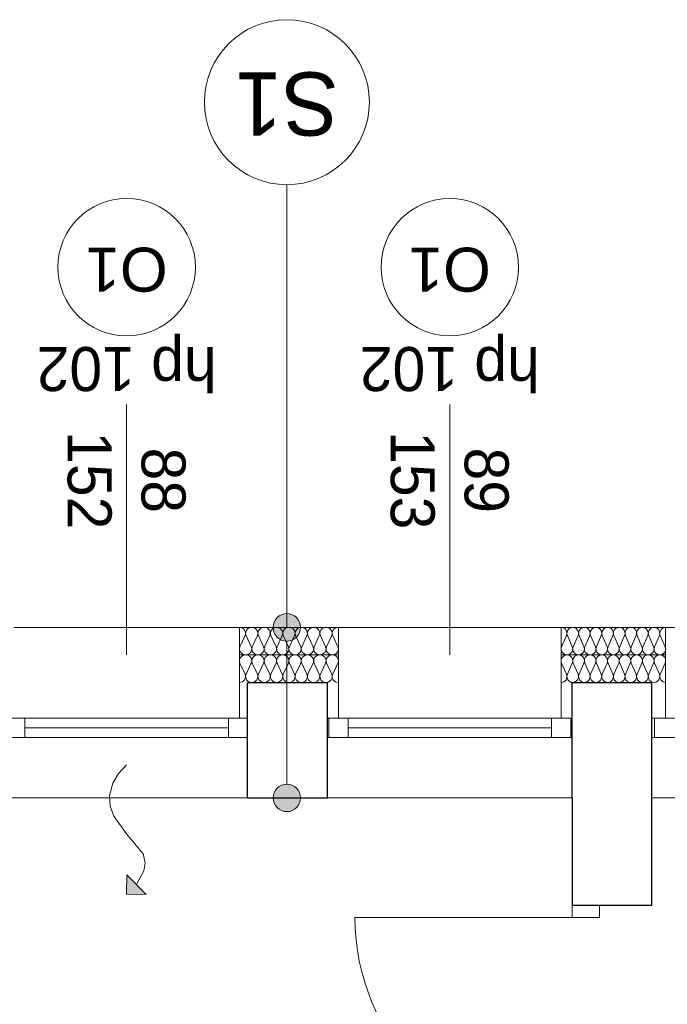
# Model space of a CAD drawing. Extents: x -440864 to -355682, y 13652 to 155872.
# Tile 117 of 179: x -379511 to -377156, y 35922 to 39502. Entities that reach past the tile are written whole.
import ezdxf

# ---------------------------------------------------------------- set-up
doc = ezdxf.new("R2010")
doc.units = 0
doc.header["$MEASUREMENT"] = 0
for name, color, linetype in [('#podkład', 252, 'Continuous'), ('A-Okna', 252, 'Continuous'), ('Arch ocieplenie', 252, 'Continuous'), ('Arch opisy', 252, 'Continuous'), ('Inwent Izolacje', 252, 'Continuous')]:
    doc.layers.add(name, color=color, linetype=linetype)
for name, color, linetype, lineweight in [('A-Okna_Nr_Pióra__9', 252, 'Continuous', 13), ('Arch ocieplenie_Nr_Pióra__9', 252, 'Continuous', 13), ('Arch opisy okien_Nr_Pióra__9', 252, 'Continuous', 13), ('Arch opisy_Nr_Pióra__1', 252, 'Continuous', 25), ('Arch opisy_Nr_Pióra__21', 252, 'Continuous', 9), ('Arch opisy_Nr_Pióra__9', 252, 'Continuous', 13), ('Arch wykończenie_Nr_Pióra__3', 252, 'Continuous', 18), ('Inwent Izolacje_Nr_Pióra__2', 252, 'Continuous', 13), ('INWENT. DRZWI_Nr_Pióra__5', 252, 'Continuous', 13), ('INWENT. OKNA_Nr_Pióra__21', 252, 'Continuous', 9), ('INWENT. OKNA_Nr_Pióra__5', 252, 'Continuous', 13), ('INWENT.ŚCIANY_Nr_Pióra__1', 252, 'Continuous', 25), ('INWENT.ŚCIANY_Nr_Pióra__2', 252, 'Continuous', 13), ('INWENT.ŚCIANY_Nr_Pióra__21', 252, 'Continuous', 9)]:
    doc.layers.add(name, color=color, linetype=linetype, lineweight=lineweight)
doc.styles.add('GENERATED_STYLE_10', font='arial.ttf')
doc.styles.add('GENERATED_STYLE_5', font='txt')

# ---------------------------------------------------------------- blocks, each defined once
blk = doc.blocks.new('Izolacja cieplna 14_22', base_point=(-427824.9, 37292.6))
at = {"layer": 'Arch ocieplenie_Nr_Pióra__9', "linetype": 'Continuous'}
for p, q in [((-428164.3, 37262.8), (-428183.1, 37222.4)), ((-428141.8, 37222.4), (-428160.6, 37262.8)), ((-428119.3, 37262.8), (-428138.1, 37222.4)), ((-428096.8, 37222.4), (-428115.6, 37262.8)), ((-428074.3, 37262.8), (-428093.1, 37222.4)), ((-428051.8, 37222.4), (-428070.6, 37262.8)), ((-428029.3, 37262.8), (-428048.1, 37222.4)), ((-428006.8, 37222.4), (-428025.6, 37262.8)), ((-427984.3, 37262.8), (-428003.1, 37222.4)), ((-427961.8, 37222.4), (-427980.6, 37262.8)), ((-427939.3, 37262.8), (-427958.1, 37222.4)), ((-427916.8, 37222.4), (-427935.6, 37262.8)), ((-427894.3, 37262.8), (-427913.1, 37222.4)), ((-427871.8, 37222.4), (-427890.6, 37262.8)), ((-427849.3, 37262.8), (-427868.1, 37222.4)), ((-427826.8, 37222.4), (-427845.6, 37262.8))]:
    blk.add_line(p, q, dxfattribs=at)
for centre, start_param, end_param in [((-428184.9, 37271.3), 2.7288, 4.712389), ((-428139.9, 37271.3), 2.7288, 6.695979), ((-428094.9, 37271.3), 2.7288, 6.695979), ((-428049.9, 37271.3), 2.7288, 6.695979), ((-428004.9, 37271.3), 2.7288, 6.695979), ((-427959.9, 37271.3), 2.7288, 6.695979), ((-427914.9, 37271.3), 2.7288, 6.695979), ((-427869.9, 37271.3), 2.7288, 6.695979), ((-427824.9, 37271.3), 4.712389, 6.695979), ((-428162.4, 37213.9), 5.870392, 9.837571), ((-428117.4, 37213.9), 5.870392, 9.837571), ((-428072.4, 37213.9), 5.870392, 9.837571), ((-428027.4, 37213.9), 5.870392, 9.837571), ((-427982.4, 37213.9), 5.870392, 9.837571), ((-427937.4, 37213.9), 5.870392, 9.837571), ((-427892.4, 37213.9), 5.870392, 9.837571), ((-427847.4, 37213.9), 5.870392, 9.837571)]:
    blk.add_ellipse(centre, major_axis=(-22.5, 0), ratio=0.945236, start_param=start_param, end_param=end_param, dxfattribs=at)
blk = doc.blocks.new('Izolacja cieplna 14_23', base_point=(-426634.9, 37292.6))
at = {"layer": 'Arch ocieplenie_Nr_Pióra__9', "linetype": 'Continuous'}
for p, q in [((-426995.6, 37262.8), (-427013.2, 37222.4)), ((-426974.5, 37222.4), (-426992.1, 37262.8)), ((-426953.4, 37262.8), (-426971, 37222.4)), ((-426932.3, 37222.4), (-426949.8, 37262.8)), ((-426911.2, 37262.8), (-426928.7, 37222.4)), ((-426890.1, 37222.4), (-426907.6, 37262.8)), ((-426868.9, 37262.8), (-426886.5, 37222.4)), ((-426847.8, 37222.4), (-426865.4, 37262.8)), ((-426826.7, 37262.8), (-426844.3, 37222.4)), ((-426805.6, 37222.4), (-426823.2, 37262.8)), ((-426784.5, 37262.8), (-426802.1, 37222.4)), ((-426763.4, 37222.4), (-426781, 37262.8)), ((-426742.3, 37262.8), (-426759.8, 37222.4)), ((-426721.2, 37222.4), (-426738.7, 37262.8)), ((-426700.1, 37262.8), (-426717.6, 37222.4)), ((-426678.9, 37222.4), (-426696.5, 37262.8)), ((-426657.8, 37262.8), (-426675.4, 37222.4)), ((-426636.7, 37222.4), (-426654.3, 37262.8))]:
    blk.add_line(p, q, dxfattribs=at)
for centre, start_param, end_param in [((-427014.9, 37271.3), 1.158004, 3.141593), ((-426972.7, 37271.3), 1.158004, 5.125183), ((-426930.5, 37271.3), 1.158004, 5.125183), ((-426888.3, 37271.3), 1.158004, 5.125183), ((-426846.1, 37271.3), 1.158004, 5.125183), ((-426803.8, 37271.3), 1.158004, 5.125183), ((-426761.6, 37271.3), 1.158004, 5.125183), ((-426719.4, 37271.3), 1.158004, 5.125183), ((-426677.2, 37271.3), 1.158004, 5.125183), ((-426634.9, 37271.3), 3.141593, 5.125182), ((-426993.8, 37213.9), 4.299595, 8.266775), ((-426951.6, 37213.9), 4.299595, 8.266775), ((-426909.4, 37213.9), 4.299595, 8.266775), ((-426867.2, 37213.9), 4.299595, 8.266775), ((-426824.9, 37213.9), 4.299595, 8.266775), ((-426782.7, 37213.9), 4.299595, 8.266775), ((-426740.5, 37213.9), 4.299595, 8.266775), ((-426698.3, 37213.9), 4.299595, 8.266775), ((-426656.1, 37213.9), 4.299595, 8.266775)]:
    blk.add_ellipse(centre, major_axis=(0, -21.3), ratio=0.992632, start_param=start_param, end_param=end_param, dxfattribs=at)
blk = doc.blocks.new('Izolacja cieplna 14_274', base_point=(-428184.9, 37092.6))
at = {"layer": 'Inwent Izolacje_Nr_Pióra__2', "linetype": 'Continuous'}
for p, q in [((-428183.1, 37162.8), (-428164.3, 37122.4)), ((-428160.6, 37122.4), (-428141.8, 37162.8)), ((-428138.1, 37162.8), (-428119.3, 37122.4)), ((-428115.6, 37122.4), (-428096.8, 37162.8)), ((-428093.1, 37162.8), (-428074.3, 37122.4)), ((-428070.6, 37122.4), (-428051.8, 37162.8)), ((-428048.1, 37162.8), (-428029.3, 37122.4)), ((-428025.6, 37122.4), (-428006.8, 37162.8)), ((-428003.1, 37162.8), (-427984.3, 37122.4)), ((-427980.6, 37122.4), (-427961.8, 37162.8)), ((-427958.1, 37162.8), (-427939.3, 37122.4)), ((-427935.6, 37122.4), (-427916.8, 37162.8)), ((-427913.1, 37162.8), (-427894.3, 37122.4)), ((-427890.6, 37122.4), (-427871.8, 37162.8)), ((-427868.1, 37162.8), (-427849.3, 37122.4)), ((-427845.6, 37122.4), (-427826.8, 37162.8))]:
    blk.add_line(p, q, dxfattribs=at)
for centre, start_param, end_param in [((-428162.4, 37171.3), 5.870392, 9.837571), ((-428117.4, 37171.3), 5.870392, 9.837571), ((-428072.4, 37171.3), 5.870392, 9.837571), ((-428027.4, 37171.3), 5.870392, 9.837571), ((-427982.4, 37171.3), 5.870392, 9.837571), ((-427937.4, 37171.3), 5.870392, 9.837571), ((-427892.4, 37171.3), 5.870392, 9.837571), ((-427847.4, 37171.3), 5.870392, 9.837571), ((-428184.9, 37113.9), 4.712389, 6.695979), ((-428139.9, 37113.9), 2.7288, 6.695979), ((-428094.9, 37113.9), 2.7288, 6.695979), ((-428049.9, 37113.9), 2.7288, 6.695979), ((-428004.9, 37113.9), 2.7288, 6.695979), ((-427959.9, 37113.9), 2.7288, 6.695979), ((-427914.9, 37113.9), 2.7288, 6.695979), ((-427869.9, 37113.9), 2.7288, 6.695979), ((-427824.9, 37113.9), 2.7288, 4.712389)]:
    blk.add_ellipse(centre, major_axis=(22.5, 0), ratio=0.945236, start_param=start_param, end_param=end_param, dxfattribs=at)
blk = doc.blocks.new('Izolacja cieplna 14_275', base_point=(-427014.9, 37092.6))
at = {"layer": 'Inwent Izolacje_Nr_Pióra__2', "linetype": 'Continuous'}
for p, q in [((-427013.2, 37162.8), (-426995.6, 37122.4)), ((-426992.1, 37122.4), (-426974.5, 37162.8)), ((-426971, 37162.8), (-426953.4, 37122.4)), ((-426949.8, 37122.4), (-426932.3, 37162.8)), ((-426928.7, 37162.8), (-426911.2, 37122.4)), ((-426907.6, 37122.4), (-426890.1, 37162.8)), ((-426886.5, 37162.8), (-426868.9, 37122.4)), ((-426865.4, 37122.4), (-426847.8, 37162.8)), ((-426844.3, 37162.8), (-426826.7, 37122.4)), ((-426823.2, 37122.4), (-426805.6, 37162.8)), ((-426802.1, 37162.8), (-426784.5, 37122.4)), ((-426781, 37122.4), (-426763.4, 37162.8)), ((-426759.8, 37162.8), (-426742.3, 37122.4)), ((-426738.7, 37122.4), (-426721.2, 37162.8)), ((-426717.6, 37162.8), (-426700.1, 37122.4)), ((-426696.5, 37122.4), (-426678.9, 37162.8)), ((-426675.4, 37162.8), (-426657.8, 37122.4)), ((-426654.3, 37122.4), (-426636.7, 37162.8))]:
    blk.add_line(p, q, dxfattribs=at)
for centre, start_param, end_param in [((-426993.8, 37171.3), 4.299595, 8.266775), ((-426951.6, 37171.3), 4.299595, 8.266775), ((-426909.4, 37171.3), 4.299595, 8.266775), ((-426867.2, 37171.3), 4.299595, 8.266775), ((-426824.9, 37171.3), 4.299595, 8.266775), ((-426782.7, 37171.3), 4.299595, 8.266775), ((-426740.5, 37171.3), 4.299595, 8.266775), ((-426698.3, 37171.3), 4.299595, 8.266775), ((-426656.1, 37171.3), 4.299595, 8.266775), ((-427014.9, 37113.9), 3.141593, 5.125182), ((-426972.7, 37113.9), 1.158004, 5.125183), ((-426930.5, 37113.9), 1.158004, 5.125183), ((-426888.3, 37113.9), 1.158004, 5.125183), ((-426846.1, 37113.9), 1.158004, 5.125183), ((-426803.8, 37113.9), 1.158004, 5.125183), ((-426761.6, 37113.9), 1.158004, 5.125183), ((-426719.4, 37113.9), 1.158004, 5.125183), ((-426677.2, 37113.9), 1.158004, 5.125183), ((-426634.9, 37113.9), 1.158004, 3.141593)]:
    blk.add_ellipse(centre, major_axis=(0, 21.3), ratio=0.992632, start_param=start_param, end_param=end_param, dxfattribs=at)
blk = doc.blocks.new('Krzywa_9', base_point=(-428594.9, 36792.6))
at = {"layer": 'A-Okna_Nr_Pióra__9', "linetype": 'Continuous'}
blk.add_hatch(color=256, dxfattribs=at).paths.add_polyline_path([(-428594.9, 36322), (-428594.5, 36392.7), (-428524.2, 36321.6)], flags=0)
for p, q in [((-428594.9, 36322), (-428594.5, 36392.7)), ((-428594.5, 36392.7), (-428524.2, 36321.6)), ((-428594.9, 36322), (-428524.2, 36321.6))]:
    blk.add_line(p, q, dxfattribs=at)
at = {"layer": 'A-Okna_Nr_Pióra__9', "linetype": 'Continuous', "flags": 128}
blk.add_lwpolyline([(-428594.9, 36792.6), (-428624.1, 36761.5), (-428645.4, 36726.4), (-428657.6, 36681.7), (-428655, 36643), (-428642.1, 36606.5), (-428594.9, 36542), (-428535.3, 36468.7), (-428528.2, 36436.7), (-428532.2, 36406.9), (-428559.4, 36357.2)], dxfattribs=at)
blk = doc.blocks.new('Linia_40', base_point=(-428012.4, 36672.6))
at = {"layer": 'Arch opisy_Nr_Pióra__21', "linetype": 'Continuous'}
for points in [[(-427962.4, 37292.6), (-427966.2, 37311.7), (-427977.1, 37328), (-427993.3, 37338.8), (-428012.4, 37342.6), (-428031.6, 37338.8), (-428047.8, 37328), (-428058.6, 37311.7), (-428062.4, 37292.6), (-428058.6, 37273.5), (-428047.8, 37257.3), (-428031.6, 37246.4), (-428012.4, 37242.6), (-427993.3, 37246.4), (-427977.1, 37257.3), (-427966.2, 37273.5)], [(-427962.4, 36672.6), (-427966.2, 36691.7), (-427977.1, 36708), (-427993.3, 36718.8), (-428012.4, 36722.6), (-428031.6, 36718.8), (-428047.8, 36708), (-428058.6, 36691.7), (-428062.4, 36672.6), (-428058.6, 36653.5), (-428047.8, 36637.3), (-428031.6, 36626.4), (-428012.4, 36622.6), (-427993.3, 36626.4), (-427977.1, 36637.3), (-427966.2, 36653.5)]]:
    blk.add_hatch(color=256, dxfattribs=at).paths.add_polyline_path(points, flags=0)
blk.add_line((-428012.4, 36722.6), (-428012.4, 37242.6), dxfattribs=at)
for centre in [(-428012.4, 37292.6), (-428012.4, 36672.6)]:
    blk.add_circle(centre, 50, dxfattribs=at)
blk = doc.blocks.new('Linia_41', base_point=(-428012.4, 37292.6))
at = {"layer": 'Arch opisy_Nr_Pióra__21', "linetype": 'Continuous'}
blk.add_line((-428012.4, 37292.6), (-428012.4, 38902.4), dxfattribs=at)
blk.add_circle((-428012.4, 39202.4), 300, dxfattribs=at)
blk = doc.blocks.new('parter')
at = {"layer": 'Arch opisy_Nr_Pióra__9', "color": 252, "linetype": 'Continuous'}
for centre in [(-428594.9, 38602.6), (-427419.9, 38602.6)]:
    blk.add_circle(centre, 250, dxfattribs=at)
at = {"layer": 'Arch wykończenie_Nr_Pióra__3', "color": 252, "linetype": 'Continuous'}
for p, q in [((-428184.9, 36962.6), (-428184.9, 37292.6)), ((-427824.9, 37292.6), (-428184.9, 37292.6)), ((-427824.9, 37292.6), (-427824.9, 36962.6)), ((-427014.9, 37292.6), (-427014.9, 36962.6)), ((-426634.9, 37292.6), (-427014.9, 37292.6)), ((-426634.9, 37292.6), (-426634.9, 36962.6))]:
    blk.add_line(p, q, dxfattribs=at)
at = {"layer": 'INWENT. DRZWI_Nr_Pióra__5', "color": 252, "linetype": 'Continuous'}
for p, q in [((-426974.9, 36282.6), (-426974.9, 36237.6)), ((-426874.9, 36237.6), (-426874.9, 36282.6)), ((-426974.9, 36237.6), (-427764.9, 36237.6)), ((-426974.9, 36237.6), (-426874.9, 36237.6))]:
    blk.add_line(p, q, dxfattribs=at)
blk.add_arc((-426974.9, 36237.6), 790, 180, 270, dxfattribs=at)
at = {"layer": 'INWENT. OKNA_Nr_Pióra__5', "color": 252, "linetype": 'Continuous'}
for p, q in [((-428594.9, 37192.6), (-428594.9, 38102.6)), ((-427419.9, 37192.6), (-427419.9, 38102.6)), ((-428154.9, 36962.6), (-429034.9, 36962.6)), ((-428964.9, 36892.6), (-428964.9, 36962.6)), ((-428224.9, 36892.6), (-428224.9, 36962.6)), ((-428154.9, 36892.6), (-428154.9, 36962.6)), ((-426974.9, 36962.6), (-427864.9, 36962.6)), ((-427859.9, 36892.6), (-427859.9, 36962.6)), ((-427789.9, 36892.6), (-427789.9, 36962.6)), ((-427049.9, 36892.6), (-427049.9, 36962.6)), ((-426979.9, 36892.6), (-426979.9, 36962.6)), ((-425784.9, 36962.6), (-426684.9, 36962.6)), ((-426674.9, 36892.6), (-426674.9, 36962.6)), ((-428224.9, 36927.6), (-428964.9, 36927.6)), ((-427049.9, 36927.6), (-427789.9, 36927.6)), ((-428154.9, 36892.6), (-429034.9, 36892.6)), ((-426974.9, 36892.6), (-427864.9, 36892.6)), ((-425784.9, 36892.6), (-426684.9, 36892.6))]:
    blk.add_line(p, q, dxfattribs=at)
at = {"layer": 'INWENT.ŚCIANY_Nr_Pióra__1', "color": 252, "linetype": 'Continuous'}
for p, q in [((-428154.9, 36672.6), (-428154.9, 37092.6)), ((-428154.9, 37092.6), (-427864.9, 37092.6)), ((-427864.9, 36672.6), (-427864.9, 37092.6)), ((-426974.9, 36672.6), (-426974.9, 37092.6)), ((-426974.9, 37092.6), (-426684.9, 37092.6)), ((-426684.9, 36672.6), (-426684.9, 37092.6)), ((-428154.9, 36672.6), (-427864.9, 36672.6)), ((-426974.9, 36672.6), (-426974.9, 36282.6)), ((-426684.9, 36282.6), (-426684.9, 36672.6)), ((-426974.9, 36282.6), (-426684.9, 36282.6))]:
    blk.add_line(p, q, dxfattribs=at)
at = {"layer": 'INWENT.ŚCIANY_Nr_Pióra__2', "color": 252, "linetype": 'Continuous'}
for p, q in [((-428184.9, 37192.6), (-427824.9, 37192.6)), ((-427014.9, 37192.6), (-426634.9, 37192.6))]:
    blk.add_line(p, q, dxfattribs=at)
at = {"layer": 'INWENT.ŚCIANY_Nr_Pióra__21', "color": 252, "linetype": 'Continuous'}
for p, q in [((-429004.9, 37292.6), (-428184.9, 37292.6)), ((-427824.9, 37292.6), (-427014.9, 37292.6)), ((-426634.9, 37292.6), (-425834.9, 37292.6)), ((-429034.9, 36672.6), (-428154.9, 36672.6)), ((-427864.9, 36672.6), (-426974.9, 36672.6)), ((-426684.9, 36672.6), (-425784.9, 36672.6))]:
    blk.add_line(p, q, dxfattribs=at)
at = {"layer": 'A-Okna', "color": 252, "linetype": 'Continuous', "lineweight": 13}
blk.add_blockref('Krzywa_9', (-428594.9, 36792.6), dxfattribs=at)
at = {"layer": 'Arch ocieplenie', "color": 252, "linetype": 'Continuous', "lineweight": 13}
for name, p in [('Izolacja cieplna 14_22', (-427824.9, 37292.6)), ('Izolacja cieplna 14_23', (-426634.9, 37292.6))]:
    blk.add_blockref(name, p, dxfattribs=at)
at = {"layer": 'Arch opisy', "color": 252, "linetype": 'Continuous'}
for name, p in [('Linia_41', (-428012.4, 37292.6)), ('Linia_40', (-428012.4, 36672.6))]:
    blk.add_blockref(name, p, dxfattribs=at)
at = {"layer": 'Inwent Izolacje', "color": 252, "linetype": 'Continuous', "lineweight": 13}
for name, p in [('Izolacja cieplna 14_274', (-428184.9, 37092.6)), ('Izolacja cieplna 14_275', (-427014.9, 37092.6))]:
    blk.add_blockref(name, p, dxfattribs=at)
at = {"layer": 'Arch opisy okien_Nr_Pióra__9', "color": 252, "linetype": 'Continuous', "char_height": 160, "attachment_point": 2, "rotation": 180, "style": 'GENERATED_STYLE_10'}
for insert in [(-428594.9, 38513.5), (-427419.9, 38513.5)]:
    blk.add_mtext('{O1}', dxfattribs=dict(at, insert=insert))
at = {"layer": 'Arch opisy_Nr_Pióra__1', "color": 252, "linetype": 'Continuous', "insert": (-428012.4, 39081), "char_height": 230, "attachment_point": 2, "rotation": 180, "style": 'GENERATED_STYLE_5'}
blk.add_mtext('{S1}', dxfattribs=at)
at = {"layer": 'INWENT. OKNA_Nr_Pióra__21', "color": 252, "linetype": 'Continuous', "char_height": 160, "attachment_point": 2, "rotation": 180, "style": 'GENERATED_STYLE_5'}
for insert in [(-428594.9, 38152), (-427419.9, 38152)]:
    blk.add_mtext('{hp 102}', dxfattribs=dict(at, insert=insert))
at = {"layer": 'INWENT. OKNA_Nr_Pióra__21', "color": 252, "linetype": 'Continuous', "char_height": 160, "width": 709.227, "attachment_point": 2, "rotation": 270, "line_spacing_factor": 1.007581, "style": 'GENERATED_STYLE_5'}
for s, insert in [('{88\\P152}', (-428380.8, 37827.6)), ('{89\\P153}', (-427205.8, 37827.6))]:
    blk.add_mtext(s, dxfattribs=dict(at, insert=insert))

msp = doc.modelspace()

# ---------------------------------------------------------------- block references
at = {"layer": '#podkład', "color": 3, "lineweight": 50}
msp.add_blockref('parter', (49473.1, 0), dxfattribs=at)

doc.saveas('drawing.dxf')
